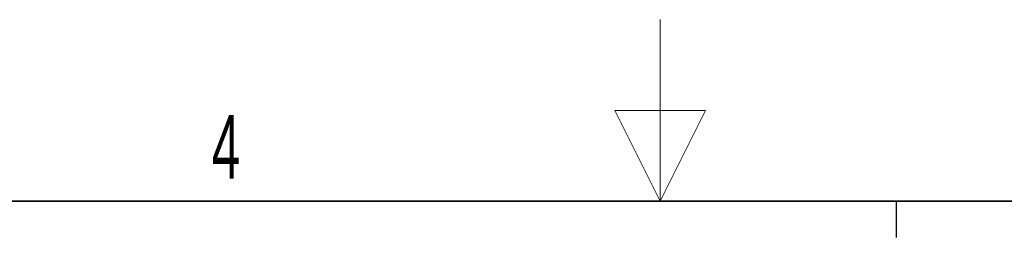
# Paper-space layout 'Blatt5' of a CAD drawing. Header units: millimetres. Extents: x 5 to 418, y 2 to 292.
# Tile 23 of 31: x 182 to 236, y 280 to 292. Entities that reach past the tile are written whole.
import ezdxf

# ---------------------------------------------------------------- set-up
doc = ezdxf.new("R2010")
doc.units = ezdxf.units.MM
doc.layers.add('SLD-0', color=7, linetype='Continuous')
doc.styles.add('SLDTEXTSTYLE0', font='TXT', dxfattribs={"width": 0.605})

psp = doc.layouts.new('Blatt5')

# ---------------------------------------------------------------- linework, layer by layer
at = {"layer": 'SLD-0', "lineweight": 18}
for p, q in [((217, 292.5), (217, 282.5)), ((219.5, 287.5), (214.5, 287.5)), ((214.5, 287.5), (217, 282.5)), ((217, 282.5), (219.5, 287.5))]:
    psp.add_line(p, q, dxfattribs=at)
at = {"layer": 'SLD-0', "lineweight": 35}
psp.add_line((408, 282.5), (26, 282.5), dxfattribs=at)
at = {"layer": 'SLD-0'}
psp.add_line((230, 280.5), (230, 282.5), dxfattribs=at)
psp.add_line((230, 280.5), (230, 282.5), dxfattribs=at)

# ---------------------------------------------------------------- texts
at = {"layer": 'SLD-0', "insert": (193.1027, 287.243), "char_height": 3.5, "attachment_point": 2, "style": 'SLDTEXTSTYLE0'}
psp.add_mtext('4', dxfattribs=at)

doc.saveas('drawing.dxf')
